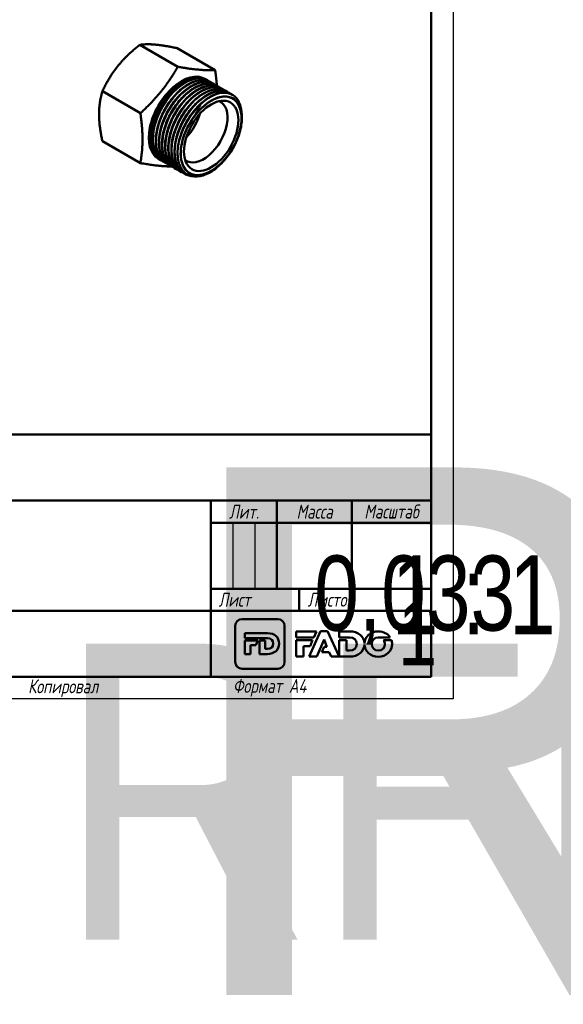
# Model space of a CAD drawing. Header units: millimetres. Extents: x -469 to 1266, y -69 to 356.
# Tile 7 of 16: x 112 to 235, y -69 to 154. Entities that reach past the tile are written whole.
import ezdxf
from ezdxf.enums import TextEntityAlignment as Align

# ---------------------------------------------------------------- set-up
doc = ezdxf.new("R2018")
doc.units = ezdxf.units.MM
for name, color, linetype, lineweight in [('Видимые тонкие (ГОСТ)', 7, 'Continuous', 35), ('Видимый контур (ГОСТ)', 7, 'Continuous', 50), ('Заголовок (ГОСТ)', 7, 'Continuous', 50), ('Кромка (ГОСТ)', 7, 'Continuous', 50), ('Эскизная геометрия (ГОСТ)', 7, 'Continuous', 50)]:
    doc.layers.add(name, color=color, linetype=linetype, lineweight=lineweight)
doc.styles.get("Standard").update_dxf_attribs({"font": 'GOST Common Italic.ttf'})
doc.styles.add('Альтернативный текст (ГОСТ)', font='txt', dxfattribs={"width": 0.8})

# ---------------------------------------------------------------- blocks, each defined once
blk = doc.blocks.new('Основные надписи ГОСТ - Форма 1')
at = {"layer": 'Заголовок (ГОСТ)'}
for p, q in [((0, 55), (185, 55)), ((185, 0), (185, 55)), ((65, 40), (185, 40)), ((135, 40), (135, 0)), ((150, 40), (150, 20)), ((167, 40), (167, 20)), ((135, 35), (185, 35)), ((135, 20), (185, 20)), ((155, 20), (155, 15)), ((65, 15), (185, 15)), ((185, 0), (0, 0))]:
    blk.add_line(p, q, dxfattribs=at)
at = {"layer": 'Заголовок (ГОСТ)', "linetype": 'Continuous', "lineweight": 25}
for p, q in [((140, 35), (140, 20)), ((145, 35), (145, 20))]:
    blk.add_line(p, q, dxfattribs=at)
at = {"layer": 'Заголовок (ГОСТ)', "char_height": 3.17, "style": 'Альтернативный текст (ГОСТ)'}
for s, insert, width, attachment_point in [('\\fGOST Common|b0|i1;\\H3.1700;Лит.', (142.52, 37.49), 14.9766, 5), ('\\fGOST Common|b0|i1;\\H3.1700;Масса', (158.55, 37.51), 16.9878, 5), ('\\fGOST Common|b0|i1;\\H3.1700;Масштаб', (176.02, 37.53), 17.8316, 5), ('\\fGOST Common|b0|i1;\\H3.1700;Лист', (140.37, 17.5), 10.5071, 5), ('\\fGOST Common|b0|i1;\\H3.1700;Листов', (162.21, 17.5), 14.3668, 5), ('\\A1;', (150.6, 17.54), 8.8313, 5), ('\\fGOST Common|b0|i1;\\H3.1700;Копировал', (93.48, -0.59), 19.7871, 1)]:
    blk.add_mtext(s, dxfattribs=dict(at, insert=insert, width=width, attachment_point=attachment_point))
at = {"layer": 'Заголовок (ГОСТ)', "lineweight": 30, "flags": 104}
for tag, height, width, p in [('Изм1', 2.89, 0.7, (3.51, 52.52)), ('Лист1', 2.89, 0.7, (12.03, 52.52)), ('Докум1', 2.89, 0.7, (28.54, 52.48)), ('Изм2', 2.89, 0.7, (3.5, 47.52)), ('Лист2', 2.89, 0.7, (12.01, 47.5)), ('Докум2', 2.89, 0.7, (28.53, 47.5)), ('Изм3', 2.89, 0.7, (3.5, 42.5)), ('Лист3', 2.89, 0.7, (12.01, 42.51)), ('Докум3', 2.89, 0.7, (28.51, 42.48)), ('Изм4', 2.89, 0.7, (3.51, 37.5)), ('Лист4', 2.89, 0.7, (12, 37.53)), ('Докум4', 2.89, 0.7, (28.51, 37.52)), ('НАИМЕНОВАНИЕ', 5, 0.8, (100.03, 29.98)), ('Литера', 3.5, 0.8, (137.52, 27.25)), ('Литера2', 3.5, 0.8, (142.51, 27.22)), ('Литера3', 3.5, 0.8, (147.52, 27.21)), ('Масса', 3.5, 0.8, (158.47, 27.53)), ('Масштаб', 3.5, 0.8, (176, 27.6)), ('Тип_документа', 3.17, 0.8, (100.08, 17.56)), ('Листов', 3.17, 0.8, (177.46, 17.58)), ('Материал_Класс', 3.5, 0.9, (100, 7.5))]:
    blk.add_attdef(tag, text='', height=height, dxfattribs=dict(at, width=width)).set_placement(p, align=Align.MIDDLE_CENTER)
for tag, height, width, p in [('Подп1', 2.89, 0.7, (40.01, 52.51)), ('Дата1', 2, 0.7, (55.01, 52.51)), ('Подп2', 2.89, 0.7, (40.01, 47.5)), ('Дата2', 2, 0.7, (55.01, 47.49)), ('Подп3', 2.89, 0.7, (40.01, 42.51)), ('Дата3', 2, 0.7, (55.02, 42.52)), ('Подп4', 2.89, 0.7, (40.01, 37.51)), ('Дата4', 2, 0.7, (55.02, 37.51)), ('АВТОР', 3.17, 0.8, (17.41, 27.49)), ('Разработал_Подп.', 2.89, 0.7, (40.05, 27.51)), ('ДАТА_СОЗДАНИЯ', 2, 0.7, (55.01, 27.51)), ('ПРОВЕРИЛ', 3.17, 0.8, (17.41, 22.53)), ('Проверил_Подп.', 2.89, 0.7, (40.05, 22.52)), ('ДАТА_ПРОВЕРКИ', 2, 0.7, (55.02, 22.51)), ('ТЕХНОЛОГ', 3.17, 0.8, (17.33, 17.54)), ('Технолог_Подп.', 2.89, 0.7, (40.05, 17.51)), ('Технолог_Дата', 2, 0.7, (55.01, 17.5)), ('НАЧ._ОТДЕЛА', 3.17, 0.8, (17.46, 12.45)), ('Руководитель_Подп.', 2.89, 0.7, (40.01, 12.5)), ('Руководитель_Дата', 2, 0.7, (55.01, 12.51)), ('Должность_руководителя', 3.17, 0.8, (0.52, 12.51)), ('НОРМОКОНТРОЛЬ', 3.17, 0.8, (17.37, 7.48)), ('Нормоконтроль_Подп.', 2.89, 0.7, (40.05, 7.52)), ('ДАТА_НОРМОКОНТРОЛЯ', 2, 0.7, (55.02, 7.51)), ('УТВЕРДИЛ', 3.17, 0.8, (17.4, 2.51)), ('Утвердил_Подп.', 2.89, 0.7, (40.05, 2.51)), ('ДАТА_УТВЕРЖДЕНИЯ', 2, 0.7, (55.01, 2.5))]:
    blk.add_attdef(tag, text='', height=height, dxfattribs=dict(at, width=width)).set_placement(p, align=Align.MIDDLE_LEFT)
for tag, height, p in [('ОБОЗНАЧЕНИЕ', 5, (125.33, 47.56)), ('ОРГАНИЗАЦИЯ', 3.5, (160.02, 7.6))]:
    blk.add_attdef(tag, text='', height=height, dxfattribs=at).set_placement(p, align=Align.MIDDLE_CENTER)
at = {"layer": 'Заголовок (ГОСТ)', "lineweight": 30, "width": 0.9, "flags": 104}
for tag, p in [('Материал_Наим.', (133.71, 9.75)), ('Материал_ГОСТ', (134.04, 4.06))]:
    blk.add_attdef(tag, text='', height=3.5, dxfattribs=at).set_placement(p, align=Align.MIDDLE_RIGHT)
blk = doc.blocks.new('Рамки ГОСТ_ граница 297x210')
at = {"layer": 'Кромка (ГОСТ)', "lineweight": 25}
for p, q in [((210, 297), (210, 0)), ((210, 0), (0, 0))]:
    blk.add_line(p, q, dxfattribs=at)
at = {"layer": 'Кромка (ГОСТ)'}
for p, q in [((205, 5), (205, 292)), ((20, 5), (205, 5))]:
    blk.add_line(p, q, dxfattribs=at)
at = {"layer": 'Кромка (ГОСТ)', "insert": (160, 4.5), "char_height": 3.17, "attachment_point": 1, "style": 'Альтернативный текст (ГОСТ)'}
blk.add_mtext('\\A1;\\fGOST Common|b0|i1;\\H3.1700;Формат A4', dxfattribs=at)

msp = doc.modelspace()

# ---------------------------------------------------------------- linework, layer by layer
at = {"layer": 'Видимые тонкие (ГОСТ)'}
for points, knots in [([(144.244, 122.051), (143.572, 122.409), (143.015, 122.97), (142.616, 123.711), (141.81, 125.21), (141.662, 127.429), (142.203, 129.8), (142.742, 132.164), (143.96, 134.653), (145.536, 136.633), (147.108, 138.608), (149.021, 140.057), (150.777, 140.612), (152.135, 141.041), (153.389, 140.933), (154.348, 140.33)], [51.0305842, 51.0305842, 51.0305842, 51.0305842, 51.4009859, 51.4009859, 51.4009859, 52.1498761, 52.1498761, 52.1498761, 52.8964449, 52.8964449, 52.8964449, 53.6410421, 53.6410421, 53.6410421, 54.216902, 54.216902, 54.216902, 54.216902]), ([(144.949, 121.637), (143.705, 122.306), (142.876, 123.707), (142.65, 125.549), (142.405, 127.556), (142.878, 130.066), (143.94, 132.432), (144.999, 134.794), (146.635, 136.988), (148.416, 138.453), (150.195, 139.916), (152.1, 140.637), (153.635, 140.434), (154.157, 140.365), (154.633, 140.19), (155.054, 139.92)], [44.7473989, 44.7473989, 44.7473989, 44.7473989, 45.4350933, 45.4350933, 45.4350933, 46.184578, 46.184578, 46.184578, 46.9328167, 46.9328167, 46.9328167, 47.6798985, 47.6798985, 47.6798985, 47.9337167, 47.9337167, 47.9337167, 47.9337167]), ([(145.658, 121.233), (145.213, 121.468), (144.817, 121.793), (144.487, 122.203), (143.483, 123.452), (143.089, 125.484), (143.399, 127.78), (143.71, 130.075), (144.72, 132.611), (146.164, 134.743), (147.607, 136.874), (149.469, 138.58), (151.266, 139.428), (152.966, 140.231), (154.592, 140.258), (155.765, 139.516)], [38.4642135, 38.4642135, 38.4642135, 38.4642135, 38.7094936, 38.7094936, 38.7094936, 39.4552578, 39.4552578, 39.4552578, 40.2005308, 40.2005308, 40.2005308, 40.9453338, 40.9453338, 40.9453338, 41.6505314, 41.6505314, 41.6505314, 41.6505314]), ([(146.366, 120.823), (145.402, 121.342), (144.678, 122.289), (144.305, 123.556), (143.773, 125.362), (143.958, 127.802), (144.805, 130.233), (145.641, 132.632), (147.111, 134.998), (148.828, 136.721), (150.543, 138.443), (152.486, 139.505), (154.146, 139.637), (155.021, 139.706), (155.813, 139.517), (156.469, 139.101)], [32.1810282, 32.1810282, 32.1810282, 32.1810282, 32.7141289, 32.7141289, 32.7141289, 33.4735591, 33.4735591, 33.4735591, 34.2233743, 34.2233743, 34.2233743, 34.972544, 34.972544, 34.972544, 35.3673461, 35.3673461, 35.3673461, 35.3673461]), ([(147.072, 120.412), (146.841, 120.534), (146.624, 120.68), (146.422, 120.851), (145.244, 121.85), (144.626, 123.68), (144.718, 125.877), (144.81, 128.073), (145.61, 130.614), (146.909, 132.856), (148.206, 135.096), (149.988, 137.015), (151.791, 138.126), (153.594, 139.237), (155.4, 139.53), (156.742, 138.934), (156.894, 138.867), (157.041, 138.788), (157.18, 138.698)], [25.8978429, 25.8978429, 25.8978429, 25.8978429, 26.0249872, 26.0249872, 26.0249872, 26.7690095, 26.7690095, 26.7690095, 27.5128235, 27.5128235, 27.5128235, 28.2564345, 28.2564345, 28.2564345, 28.9998477, 28.9998477, 28.9998477, 29.0841608, 29.0841608, 29.0841608, 29.0841608]), ([(147.783, 120.008), (146.968, 120.444), (146.322, 121.183), (145.92, 122.169), (145.252, 123.805), (145.258, 126.106), (145.928, 128.488), (146.599, 130.869), (147.927, 133.305), (149.565, 135.176), (151.201, 137.047), (153.131, 138.334), (154.851, 138.712), (156.004, 138.965), (157.054, 138.809), (157.886, 138.285)], [19.6146576, 19.6146576, 19.6146576, 19.6146576, 20.0646787, 20.0646787, 20.0646787, 20.8105574, 20.8105574, 20.8105574, 21.5561853, 21.5561853, 21.5561853, 22.3015679, 22.3015679, 22.3015679, 22.8009755, 22.8009755, 22.8009755, 22.8009755]), ([(148.487, 119.592), (148.472, 119.6), (148.457, 119.608), (148.443, 119.616), (147.096, 120.357), (146.258, 121.98), (146.139, 124.07), (146.021, 126.159), (146.621, 128.693), (147.778, 131.023), (148.935, 133.351), (150.637, 135.451), (152.436, 136.786), (154.235, 138.12), (156.113, 138.676), (157.58, 138.314), (157.946, 138.224), (158.285, 138.077), (158.594, 137.878)], [13.3314723, 13.3314723, 13.3314723, 13.3314723, 13.3395929, 13.3395929, 13.3395929, 14.0879729, 14.0879729, 14.0879729, 14.8360529, 14.8360529, 14.8360529, 15.5838386, 15.5838386, 15.5838386, 16.3313354, 16.3313354, 16.3313354, 16.5177902, 16.5177902, 16.5177902, 16.5177902]), ([(142.97, 130.151), (143.37, 131.685), (144.05, 133.259), (144.938, 134.676), (145.598, 135.728), (146.369, 136.688), (147.191, 137.497)], [52.19454313, 52.19454313, 52.19454313, 52.19454313, 52.70750212, 52.70750212, 52.70750212, 53.08845004, 53.08845004, 53.08845004, 53.08845004]), ([(143.675, 129.742), (144.224, 131.859), (145.331, 134.05), (146.738, 135.807), (147.107, 136.268), (147.496, 136.697), (147.897, 137.09)], [45.91135783, 45.91135783, 45.91135783, 45.91135783, 46.61949064, 46.61949064, 46.61949064, 46.80526473, 46.80526473, 46.80526473, 46.80526473]), ([(144.385, 129.335), (144.526, 129.883), (144.703, 130.437), (144.915, 130.988), (145.735, 133.117), (147.073, 135.173), (148.605, 136.685)], [39.62817252, 39.62817252, 39.62817252, 39.62817252, 39.81182894, 39.81182894, 39.81182894, 40.52207943, 40.52207943, 40.52207943, 40.52207943]), ([(150.286, 118.813), (149.374, 118.986), (148.587, 119.451), (148.005, 120.186), (146.967, 121.498), (146.597, 123.658), (146.988, 126.073), (147.374, 128.45), (148.491, 131.047), (150.033, 133.171), (151.551, 135.261), (153.463, 136.871), (155.263, 137.584), (156.797, 138.192), (158.235, 138.143), (159.303, 137.471)], [6.8633764, 6.8633764, 6.8633764, 6.8633764, 7.2987299, 7.2987299, 7.2987299, 8.0755606, 8.0755606, 8.0755606, 8.8402533, 8.8402533, 8.8402533, 9.5929977, 9.5929977, 9.5929977, 10.2345668, 10.2345668, 10.2345668, 10.2345668]), ([(151.567, 132.787), (153.049, 134.687), (154.869, 136.089), (156.541, 136.628), (157.598, 136.969), (158.59, 136.963), (159.413, 136.632)], [2.6160153, 2.6160153, 2.6160153, 2.6160153, 3.3711387, 3.3711387, 3.3711387, 3.848916, 3.848916, 3.848916, 3.848916]), ([(152.607, 134.913), (154.327, 136.562), (156.248, 137.541), (157.873, 137.605), (159.498, 137.668), (160.811, 136.816), (161.469, 135.27), (161.736, 134.643), (161.894, 133.904), (161.943, 133.092)], [2.8421473, 2.8421473, 2.8421473, 2.8421473, 3.5851345, 3.5851345, 3.5851345, 4.3280306, 4.3280306, 4.3280306, 4.6292648, 4.6292648, 4.6292648, 4.6292648]), ([(142.264, 130.561), (142.484, 131.419), (142.793, 132.29), (143.181, 133.14), (143.646, 134.155), (144.22, 135.137), (144.87, 136.031)], [58.47772844, 58.47772844, 58.47772844, 58.47772844, 58.76495415, 58.76495415, 58.76495415, 59.10819084, 59.10819084, 59.10819084, 59.10819084]), ([(145.095, 128.926), (145.39, 130.065), (145.838, 131.227), (146.418, 132.33), (147.198, 133.814), (148.209, 135.181), (149.314, 136.273)], [33.34498721, 33.34498721, 33.34498721, 33.34498721, 33.72615151, 33.72615151, 33.72615151, 34.23889412, 34.23889412, 34.23889412, 34.23889412]), ([(145.799, 128.516), (146.285, 130.376), (147.191, 132.295), (148.362, 133.923), (148.874, 134.634), (149.434, 135.287), (150.021, 135.863)], [27.0618019, 27.0618019, 27.0618019, 27.0618019, 27.6839218, 27.6839218, 27.6839218, 27.95570881, 27.95570881, 27.95570881, 27.95570881]), ([(146.507, 128.108), (146.574, 128.371), (146.65, 128.634), (146.734, 128.898), (147.462, 131.178), (148.812, 133.46), (150.421, 135.147), (150.522, 135.254), (150.625, 135.358), (150.728, 135.459)], [20.7786166, 20.7786166, 20.7786166, 20.7786166, 20.86645577, 20.86645577, 20.86645577, 21.62467302, 21.62467302, 21.62467302, 21.6725235, 21.6725235, 21.6725235, 21.6725235]), ([(147.219, 127.7), (147.445, 128.582), (147.764, 129.476), (148.168, 130.347), (148.987, 132.116), (150.147, 133.772), (151.437, 135.049)], [14.49543129, 14.49543129, 14.49543129, 14.49543129, 14.79036994, 14.79036994, 14.79036994, 15.3893382, 15.3893382, 15.3893382, 15.3893382]), ([(147.931, 127.309), (148.274, 128.625), (148.823, 129.97), (149.536, 131.219), (150.271, 132.505), (151.176, 133.681), (152.153, 134.643)], [8.2142257, 8.2142257, 8.2142257, 8.2142257, 8.6543298, 8.6543298, 8.6543298, 9.10727267, 9.10727267, 9.10727267, 9.10727267])]:
    msp.add_open_spline(points, degree=3, knots=knots, dxfattribs=at)
msp.add_open_spline([(155.03, 135.826), (156.078, 136.454), (157.123, 136.783), (158.06, 136.8)], degree=3, dxfattribs=at)
at = {"layer": 'Видимый контур (ГОСТ)'}
for p, q in [((147.466, 143.559), (138.835, 148.542)), ((155.951, 142.801), (147.32, 147.785)), ((153.58, 140.84), (153.933, 140.636)), ((154.188, 140.489), (154.197, 140.484)), ((154.896, 140.08), (154.904, 140.075)), ((155.604, 139.672), (155.612, 139.667)), ((156.311, 139.263), (156.32, 139.258)), ((157.019, 138.854), (157.028, 138.849)), ((138.981, 133.003), (130.349, 137.987)), ((157.727, 138.446), (157.736, 138.441)), ((158.435, 138.037), (158.443, 138.032)), ((159.143, 137.628), (159.151, 137.623)), ((159.85, 137.22), (159.859, 137.215)), ((138.981, 121.69), (130.349, 126.673)), ((143.08, 122.653), (143.433, 122.449)), ((144.042, 122.098), (144.05, 122.093)), ((144.75, 121.689), (144.758, 121.684)), ((145.457, 121.281), (145.466, 121.276)), ((146.165, 120.872), (146.174, 120.867)), ((146.873, 120.463), (146.882, 120.458)), ((147.581, 120.055), (147.59, 120.05)), ((148.289, 119.646), (148.297, 119.641)), ((148.997, 119.238), (149.005, 119.232))]:
    msp.add_line(p, q, dxfattribs=at)
for centre, major_axis, start_param, end_param in [((148.33, 131.747), (5.25, 9.093), 0, 3.1415927), ((148.683, 131.543), (-5.25, -9.093), 3.1170939, 6.3405403), ((155.047, 127.868), (-4.905, -8.496), 4.4544568, 9.687706), ((153.297, 128.879), (-3.875, -6.712), 6.2048097, 9.5031536), ((147.4, 132.284), (3.875, 6.712), 4.3026325, 5.1221455), ((154.766, 128.031), (5.25, 9.093), 1.3899461, 1.4668834)]:
    msp.add_ellipse(centre, major_axis=major_axis, ratio=0.5773503, start_param=start_param, end_param=end_param, dxfattribs=at)
for major_axis in [(-4.879, -8.451), (4.879, 8.451), (4.375, 7.578)]:
    msp.add_ellipse((155.047, 127.868), major_axis=major_axis, ratio=0.5773503, dxfattribs=at)
for points, weights in [([(138.835, 148.542), (135.803, 146.152), (133.834, 143.702)], [1.01355469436, 1.04496575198, 1]), ([(142.319, 148.601), (140.35, 148.777), (138.835, 148.542)], [1, 1.04496575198, 1.01355469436]), ([(147.32, 147.785), (144.289, 148.425), (142.319, 148.601)], [1.01355469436, 1.04496575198, 1]), ([(133.834, 143.702), (131.865, 141.253), (130.349, 137.987)], [1, 1.04496575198, 1.01355469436]), ([(138.981, 133.003), (144.115, 137.767), (147.466, 143.559)], [1.08309217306, 1.25064711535, 1.08309217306]), ([(147.466, 143.559), (152.6, 142.665), (155.951, 142.801)], [1.08309217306, 1.25064711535, 1.08309217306]), ([(155.951, 142.801), (156.229, 140.879), (156.343, 139.244)], [1.08309217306, 1.13026174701, 1.15087324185]), ([(130.349, 137.987), (129.592, 135.393), (129.592, 132.767)], [1.01355469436, 1.04496575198, 1]), ([(129.592, 132.767), (129.592, 130.142), (130.349, 126.673)], [1, 1.04496575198, 1.01355469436]), ([(138.981, 121.69), (139.872, 126.832), (138.981, 133.003)], [1.08309217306, 1.25064711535, 1.08309217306]), ([(146.099, 120.911), (143.288, 120.94), (138.981, 121.69)], [1.13288304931, 1.22022984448, 1.08309217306])]:
    msp.add_rational_spline(points, weights, degree=2, dxfattribs=at)
for points, knots in [([(154.188, 140.489), (152.973, 141.187), (151.307, 141.096), (149.584, 140.225), (147.782, 139.314), (145.934, 137.558), (144.518, 135.4), (143.102, 133.242), (142.131, 130.702), (141.86, 128.422), (141.576, 126.043), (142.061, 123.973), (143.187, 122.777), (143.442, 122.506), (143.73, 122.281), (144.044, 122.102)], [-60.4756586, -60.4756586, -60.4756586, -60.4756586, -59.7666465, -59.7666465, -59.7666465, -59.0249295, -59.0249295, -59.0249295, -58.2832979, -58.2832979, -58.2832979, -57.5092353, -57.5092353, -57.5092353, -57.3340659, -57.3340659, -57.3340659, -57.3340659]), ([(143.814, 122.241), (143.259, 122.618), (142.795, 123.158), (142.122, 124.469), (141.901, 125.252), (141.713, 126.981), (141.746, 127.949), (142.061, 129.942), (142.348, 130.992), (143.134, 133.04), (143.642, 134.063), (144.813, 135.956), (145.49, 136.85), (146.926, 138.399), (147.702, 139.074), (149.256, 140.125), (150.054, 140.514), (151.571, 140.96), (152.31, 141.021), (153.325, 140.858), (153.661, 140.754), (153.97, 140.604)], [0, 0, 0, 0, 0.3350961, 0.3350961, 0.6659804, 0.6659804, 1.0007694, 1.0007694, 1.3360557, 1.3360557, 1.6708856, 1.6708856, 2.005446, 2.005446, 2.340085, 2.340085, 2.6751351, 2.6751351, 3.0105056, 3.0105056, 3.1893856, 3.1893856, 3.1893856, 3.1893856]), ([(144.288, 121.969), (144.141, 122.039), (144, 122.119), (143.864, 122.208), (142.575, 123.06), (141.82, 124.779), (141.788, 126.929), (141.755, 129.072), (142.44, 131.62), (143.659, 133.925), (144.875, 136.225), (146.61, 138.259), (148.415, 139.513), (150.217, 140.765), (152.069, 141.228), (153.495, 140.789), (153.822, 140.688), (154.126, 140.541), (154.403, 140.35)], [51.0075173, 51.0075173, 51.0075173, 51.0075173, 51.0863141, 51.0863141, 51.0863141, 51.8337374, 51.8337374, 51.8337374, 52.578926, 52.578926, 52.578926, 53.3222262, 53.3222262, 53.3222262, 54.0639748, 54.0639748, 54.0639748, 54.2340153, 54.2340153, 54.2340153, 54.2340153]), ([(145, 121.567), (144.313, 121.898), (143.737, 122.434), (143.318, 123.153), (142.468, 124.611), (142.271, 126.807), (142.77, 129.177), (143.268, 131.544), (144.454, 134.061), (146.017, 136.084), (147.577, 138.105), (149.495, 139.613), (151.272, 140.225), (152.741, 140.731), (154.1, 140.622), (155.112, 139.942)], [44.724332, 44.724332, 44.724332, 44.724332, 45.0932512, 45.0932512, 45.0932512, 45.8415857, 45.8415857, 45.8415857, 46.5886945, 46.5886945, 46.5886945, 47.3346663, 47.3346663, 47.3346663, 47.95083, 47.95083, 47.95083, 47.95083]), ([(154.892, 140.073), (154.135, 140.507), (153.212, 140.653), (152.2, 140.475), (150.486, 140.174), (148.536, 138.948), (146.862, 137.108), (145.188, 135.27), (143.807, 132.838), (143.082, 130.435), (142.357, 128.033), (142.295, 125.685), (142.92, 123.991), (143.302, 122.955), (143.938, 122.17), (144.754, 121.696)], [-54.1924733, -54.1924733, -54.1924733, -54.1924733, -53.7512139, -53.7512139, -53.7512139, -53.003187, -53.003187, -53.003187, -52.2554693, -52.2554693, -52.2554693, -51.5080551, -51.5080551, -51.5080551, -51.0508806, -51.0508806, -51.0508806, -51.0508806]), ([(144.522, 121.832), (143.967, 122.209), (143.503, 122.749), (142.83, 124.06), (142.609, 124.844), (142.421, 126.572), (142.454, 127.54), (142.769, 129.534), (143.056, 130.584), (143.841, 132.631), (144.35, 133.654), (145.521, 135.547), (146.198, 136.441), (147.634, 137.991), (148.41, 138.666), (149.964, 139.717), (150.762, 140.106), (152.279, 140.551), (153.017, 140.613), (154.033, 140.449), (154.368, 140.345), (154.678, 140.196)], [0, 0, 0, 0, 0.3350961, 0.3350961, 0.6659804, 0.6659804, 1.0007694, 1.0007694, 1.3360557, 1.3360557, 1.6708856, 1.6708856, 2.005446, 2.005446, 2.340085, 2.340085, 2.6751351, 2.6751351, 3.0105056, 3.0105056, 3.1893856, 3.1893856, 3.1893856, 3.1893856]), ([(145.704, 121.151), (144.424, 121.774), (143.555, 123.144), (143.291, 124.971), (143.007, 126.945), (143.431, 129.433), (144.45, 131.804), (145.468, 134.173), (147.069, 136.401), (148.837, 137.923), (150.603, 139.444), (152.518, 140.245), (154.086, 140.126), (154.732, 140.076), (155.316, 139.871), (155.817, 139.529)], [38.4411467, 38.4411467, 38.4411467, 38.4411467, 39.1300262, 39.1300262, 39.1300262, 39.874299, 39.874299, 39.874299, 40.6181078, 40.6181078, 40.6181078, 41.3614735, 41.3614735, 41.3614735, 41.6676446, 41.6676446, 41.6676446, 41.6676446]), ([(145.23, 121.424), (144.675, 121.801), (144.211, 122.341), (143.538, 123.651), (143.317, 124.435), (143.128, 126.163), (143.162, 127.132), (143.477, 129.125), (143.764, 130.175), (144.549, 132.223), (145.058, 133.246), (146.229, 135.139), (146.906, 136.032), (148.341, 137.582), (149.118, 138.257), (150.672, 139.308), (151.469, 139.697), (152.986, 140.142), (153.725, 140.204), (154.741, 140.041), (155.076, 139.937), (155.386, 139.787)], [0, 0, 0, 0, 0.3350961, 0.3350961, 0.6659804, 0.6659804, 1.0007694, 1.0007694, 1.3360557, 1.3360557, 1.6708856, 1.6708856, 2.005446, 2.005446, 2.340085, 2.340085, 2.6751351, 2.6751351, 3.0105056, 3.0105056, 3.1893856, 3.1893856, 3.1893856, 3.1893856]), ([(155.602, 139.669), (155.373, 139.803), (155.129, 139.909), (154.87, 139.986), (153.431, 140.415), (151.563, 139.93), (149.754, 138.653), (147.945, 137.376), (146.213, 135.319), (145.009, 133.006), (143.806, 130.693), (143.143, 128.148), (143.197, 126.017), (143.251, 123.888), (144.021, 122.194), (145.318, 121.366), (145.364, 121.336), (145.41, 121.308), (145.457, 121.281)], [-47.909288, -47.909288, -47.909288, -47.909288, -47.7753441, -47.7753441, -47.7753441, -47.0296355, -47.0296355, -47.0296355, -46.284192, -46.284192, -46.284192, -45.5390083, -45.5390083, -45.5390083, -44.794079, -44.794079, -44.794079, -44.7676953, -44.7676953, -44.7676953, -44.7676953]), ([(156.309, 139.259), (155.36, 139.8), (154.144, 139.881), (152.833, 139.464), (151.071, 138.903), (149.152, 137.448), (147.575, 135.466), (145.999, 133.484), (144.779, 130.995), (144.235, 128.63), (143.691, 126.266), (143.827, 124.048), (144.616, 122.538), (144.997, 121.809), (145.528, 121.249), (146.169, 120.879)], [-41.6261027, -41.6261027, -41.6261027, -41.6261027, -41.0730606, -41.0730606, -41.0730606, -40.3295455, -40.3295455, -40.3295455, -39.5862475, -39.5862475, -39.5862475, -38.8431614, -38.8431614, -38.8431614, -38.48451, -38.48451, -38.48451, -38.48451]), ([(146.414, 120.748), (145.958, 120.966), (145.551, 121.274), (145.208, 121.67), (144.15, 122.889), (143.711, 124.925), (143.998, 127.247), (144.284, 129.553), (145.281, 132.118), (146.726, 134.283), (148.169, 136.446), (150.044, 138.189), (151.859, 139.064), (153.632, 139.92), (155.331, 139.939), (156.529, 139.127)], [32.1579614, 32.1579614, 32.1579614, 32.1579614, 32.4026259, 32.4026259, 32.4026259, 33.1565484, 33.1565484, 33.1565484, 33.9053134, 33.9053134, 33.9053134, 34.6534397, 34.6534397, 34.6534397, 35.3844593, 35.3844593, 35.3844593, 35.3844593]), ([(145.938, 121.015), (145.383, 121.392), (144.919, 121.932), (144.246, 123.243), (144.025, 124.026), (143.836, 125.755), (143.869, 126.723), (144.185, 128.716), (144.471, 129.766), (145.257, 131.814), (145.766, 132.837), (146.937, 134.73), (147.614, 135.624), (149.049, 137.173), (149.825, 137.848), (151.38, 138.899), (152.177, 139.288), (153.694, 139.734), (154.433, 139.795), (155.449, 139.632), (155.784, 139.528), (156.093, 139.378)], [0, 0, 0, 0, 0.3350961, 0.3350961, 0.6659804, 0.6659804, 1.0007694, 1.0007694, 1.3360557, 1.3360557, 1.6708856, 1.6708856, 2.005446, 2.005446, 2.340085, 2.340085, 2.6751351, 2.6751351, 3.0105056, 3.0105056, 3.1893856, 3.1893856, 3.1893856, 3.1893856]), ([(147.122, 120.337), (146.095, 120.84), (145.322, 121.81), (144.929, 123.13), (144.402, 124.9), (144.562, 127.282), (145.363, 129.671), (146.164, 132.06), (147.596, 134.434), (149.288, 136.192), (150.979, 137.949), (152.914, 139.073), (154.591, 139.283), (155.596, 139.409), (156.503, 139.205), (157.233, 138.712)], [25.8747761, 25.8747761, 25.8747761, 25.8747761, 26.4282776, 26.4282776, 26.4282776, 27.1711569, 27.1711569, 27.1711569, 27.9138348, 27.9138348, 27.9138348, 28.6563164, 28.6563164, 28.6563164, 29.101274, 29.101274, 29.101274, 29.101274]), ([(157.016, 138.85), (156.654, 139.061), (156.253, 139.205), (155.82, 139.275), (154.305, 139.518), (152.412, 138.848), (150.63, 137.431), (148.848, 136.014), (147.194, 133.864), (146.096, 131.524), (144.944, 129.068), (144.419, 126.429), (144.675, 124.335), (144.894, 122.538), (145.685, 121.158), (146.874, 120.465)], [-35.3429174, -35.3429174, -35.3429174, -35.3429174, -35.1307276, -35.1307276, -35.1307276, -34.3888039, -34.3888039, -34.3888039, -33.6470557, -33.6470557, -33.6470557, -32.8688132, -32.8688132, -32.8688132, -32.2013247, -32.2013247, -32.2013247, -32.2013247]), ([(146.646, 120.606), (146.091, 120.983), (145.627, 121.523), (144.954, 122.834), (144.733, 123.618), (144.544, 125.346), (144.577, 126.314), (144.893, 128.308), (145.179, 129.358), (145.965, 131.405), (146.473, 132.428), (147.645, 134.321), (148.322, 135.215), (149.757, 136.765), (150.533, 137.44), (152.088, 138.491), (152.885, 138.88), (154.402, 139.325), (155.141, 139.387), (156.156, 139.224), (156.492, 139.119), (156.801, 138.97)], [0, 0, 0, 0, 0.3350961, 0.3350961, 0.6659804, 0.6659804, 1.0007694, 1.0007694, 1.3360557, 1.3360557, 1.6708856, 1.6708856, 2.005446, 2.005446, 2.340085, 2.340085, 2.6751351, 2.6751351, 3.0105056, 3.0105056, 3.1893856, 3.1893856, 3.1893856, 3.1893856]), ([(157.727, 138.445), (156.556, 139.115), (154.971, 139.061), (153.316, 138.276), (151.508, 137.419), (149.636, 135.698), (148.187, 133.551), (146.738, 131.406), (145.728, 128.857), (145.421, 126.553), (145.114, 124.25), (145.513, 122.216), (146.524, 120.966), (146.826, 120.592), (147.183, 120.288), (147.583, 120.06)], [-29.059732, -29.059732, -29.059732, -29.059732, -28.3772299, -28.3772299, -28.3772299, -27.6314363, -27.6314363, -27.6314363, -26.8861712, -26.8861712, -26.8861712, -26.1414129, -26.1414129, -26.1414129, -25.9181394, -25.9181394, -25.9181394, -25.9181394]), ([(147.353, 120.198), (146.799, 120.575), (146.334, 121.115), (145.661, 122.425), (145.44, 123.209), (145.252, 124.937), (145.285, 125.906), (145.601, 127.899), (145.887, 128.949), (146.673, 130.997), (147.181, 132.02), (148.352, 133.913), (149.029, 134.806), (150.465, 136.356), (151.241, 137.031), (152.795, 138.082), (153.593, 138.471), (155.11, 138.916), (155.849, 138.978), (156.864, 138.815), (157.2, 138.711), (157.509, 138.561)], [0, 0, 0, 0, 0.3350961, 0.3350961, 0.6659804, 0.6659804, 1.0007694, 1.0007694, 1.3360557, 1.3360557, 1.6708856, 1.6708856, 2.005446, 2.005446, 2.340085, 2.340085, 2.6751351, 2.6751351, 3.0105056, 3.0105056, 3.1893856, 3.1893856, 3.1893856, 3.1893856]), ([(147.828, 119.927), (147.565, 120.052), (147.319, 120.208), (147.093, 120.394), (145.894, 121.379), (145.255, 123.205), (145.332, 125.407), (145.409, 127.608), (146.201, 130.164), (147.497, 132.425), (148.793, 134.685), (150.58, 136.628), (152.394, 137.76), (154.207, 138.891), (156.029, 139.202), (157.386, 138.616), (157.582, 138.532), (157.768, 138.429), (157.943, 138.308)], [19.5915908, 19.5915908, 19.5915908, 19.5915908, 19.7324307, 19.7324307, 19.7324307, 20.47736, 20.47736, 20.47736, 21.2220404, 21.2220404, 21.2220404, 21.9664771, 21.9664771, 21.9664771, 22.7106754, 22.7106754, 22.7106754, 22.8180887, 22.8180887, 22.8180887, 22.8180887]), ([(158.431, 138.03), (157.828, 138.378), (157.12, 138.543), (156.342, 138.502), (154.703, 138.414), (152.773, 137.408), (151.051, 135.737), (149.33, 134.067), (147.834, 131.748), (146.949, 129.366), (146.04, 126.917), (145.788, 124.428), (146.27, 122.557), (146.612, 121.225), (147.324, 120.216), (148.292, 119.651)], [-22.7765467, -22.7765467, -22.7765467, -22.7765467, -22.4244791, -22.4244791, -22.4244791, -21.6823168, -21.6823168, -21.6823168, -20.9405142, -20.9405142, -20.9405142, -20.1781878, -20.1781878, -20.1781878, -19.6349541, -19.6349541, -19.6349541, -19.6349541]), ([(148.539, 119.522), (147.693, 119.934), (147.017, 120.657), (146.589, 121.64), (145.886, 123.254), (145.857, 125.552), (146.504, 127.945), (147.15, 130.338), (148.463, 132.802), (150.099, 134.709), (151.734, 136.614), (153.674, 137.943), (155.414, 138.358), (156.651, 138.652), (157.777, 138.482), (158.65, 137.896)], [13.3084055, 13.3084055, 13.3084055, 13.3084055, 13.7633839, 13.7633839, 13.7633839, 14.5105001, 14.5105001, 14.5105001, 15.2573238, 15.2573238, 15.2573238, 16.0038605, 16.0038605, 16.0038605, 16.5349034, 16.5349034, 16.5349034, 16.5349034]), ([(148.061, 119.789), (147.506, 120.166), (147.042, 120.706), (146.369, 122.017), (146.148, 122.8), (145.96, 124.529), (145.993, 125.497), (146.308, 127.49), (146.595, 128.541), (147.381, 130.588), (147.889, 131.611), (149.06, 133.504), (149.737, 134.398), (151.173, 135.947), (151.949, 136.622), (153.503, 137.674), (154.301, 138.062), (155.818, 138.508), (156.556, 138.569), (157.572, 138.406), (157.907, 138.302), (158.217, 138.152)], [0, 0, 0, 0, 0.3350961, 0.3350961, 0.6659804, 0.6659804, 1.0007694, 1.0007694, 1.3360557, 1.3360557, 1.6708856, 1.6708856, 2.005446, 2.005446, 2.340085, 2.340085, 2.6751351, 2.6751351, 3.0105056, 3.0105056, 3.1893856, 3.1893856, 3.1893856, 3.1893856]), ([(149.243, 119.107), (147.873, 119.773), (146.978, 121.3), (146.784, 123.317), (146.582, 125.402), (147.13, 127.987), (148.272, 130.386), (149.397, 132.748), (151.086, 134.905), (152.893, 136.303), (154.698, 137.698), (156.602, 138.321), (158.105, 138.016), (158.564, 137.923), (158.984, 137.744), (159.357, 137.487)], [7.0252202, 7.0252202, 7.0252202, 7.0252202, 7.7622037, 7.7622037, 7.7622037, 8.5241716, 8.5241716, 8.5241716, 9.2742337, 9.2742337, 9.2742337, 10.0232216, 10.0232216, 10.0232216, 10.2517181, 10.2517181, 10.2517181, 10.2517181]), ([(148.769, 119.38), (148.214, 119.757), (147.75, 120.297), (147.077, 121.608), (146.856, 122.392), (146.667, 124.12), (146.701, 125.088), (147.016, 127.082), (147.303, 128.132), (148.088, 130.179), (148.597, 131.203), (149.768, 133.096), (150.445, 133.989), (151.88, 135.539), (152.657, 136.214), (154.211, 137.265), (155.008, 137.654), (156.525, 138.099), (157.264, 138.161), (158.28, 137.998), (158.615, 137.893), (158.925, 137.744)], [0, 0, 0, 0, 0.3350961, 0.3350961, 0.6659804, 0.6659804, 1.0007694, 1.0007694, 1.3360557, 1.3360557, 1.6708856, 1.6708856, 2.005446, 2.005446, 2.340085, 2.340085, 2.6751351, 2.6751351, 3.0105056, 3.0105056, 3.1893856, 3.1893856, 3.1893856, 3.1893856]), ([(159.142, 137.628), (159.065, 137.673), (158.985, 137.715), (158.904, 137.754), (157.573, 138.385), (155.769, 138.128), (153.958, 137.043), (152.149, 135.96), (150.351, 134.062), (149.029, 131.828), (147.644, 129.488), (146.8, 126.803), (146.737, 124.514), (146.676, 122.313), (147.337, 120.5), (148.556, 119.537), (148.696, 119.426), (148.843, 119.327), (148.997, 119.239)], [-16.4933614, -16.4933614, -16.4933614, -16.4933614, -16.4478926, -16.4478926, -16.4478926, -15.7048134, -15.7048134, -15.7048134, -14.9625295, -14.9625295, -14.9625295, -14.1851249, -14.1851249, -14.1851249, -13.4377017, -13.4377017, -13.4377017, -13.3517688, -13.3517688, -13.3517688, -13.3517688]), ([(158.509, 136.808), (159.024, 136.777), (159.5, 136.647), (160.355, 136.195), (160.728, 135.872), (161.504, 134.842), (161.815, 134.031), (162.088, 132.119), (162.046, 131.035), (161.609, 128.731), (161.216, 127.533), (160.124, 125.181), (159.433, 124.05), (157.841, 122.006), (156.954, 121.113), (155.093, 119.688), (154.138, 119.172), (152.285, 118.59), (151.405, 118.533), (149.835, 118.892), (149.162, 119.308), (148.113, 120.566), (147.749, 121.398), (147.383, 123.377), (147.386, 124.506), (147.574, 125.708)], [-4.4828217, -4.4828217, -4.4828217, -4.4828217, -4.2298097, -4.2298097, -3.9739789, -3.9739789, -3.5863083, -3.5863083, -3.1964755, -3.1964755, -2.8044805, -2.8044805, -2.4103238, -2.4103238, -2.0140055, -2.0140055, -1.615526, -1.615526, -1.2148854, -1.2148854, -0.8120841, -0.8120841, -0.4071222, -0.4071222, 0, 0, 0, 0]), ([(147.79, 126.791), (148.042, 127.827), (148.423, 128.898), (149.377, 130.927), (149.957, 131.911), (151.245, 133.693), (151.969, 134.512), (153.468, 135.887), (154.261, 136.459), (155.82, 137.288), (156.604, 137.555), (158.065, 137.751), (158.76, 137.682), (159.456, 137.416), (159.545, 137.377), (159.633, 137.335)], [0, 0, 0, 0, 0.3408345, 0.3408345, 0.6753208, 0.6753208, 1.0098761, 1.0098761, 1.3446384, 1.3446384, 1.6798832, 1.6798832, 2.0149611, 2.0149611, 2.0653381, 2.0653381, 2.0653381, 2.0653381]), ([(159.847, 137.214), (159.005, 137.695), (157.956, 137.817), (156.812, 137.543), (155.08, 137.128), (153.149, 135.806), (151.52, 133.912), (151.009, 133.319), (150.528, 132.672), (150.089, 131.989)], [-10.2101761, -10.2101761, -10.2101761, -10.2101761, -9.7194182, -9.7194182, -9.7194182, -8.9762207, -8.9762207, -8.9762207, -8.7432927, -8.7432927, -8.7432927, -8.7432927]), ([(150.546, 132.648), (152.029, 134.742), (153.909, 136.384), (155.7, 137.159), (157.364, 137.88), (158.936, 137.847), (160.068, 137.083)], [2.5370447, 2.5370447, 2.5370447, 2.5370447, 3.2791162, 3.2791162, 3.2791162, 3.9685328, 3.9685328, 3.9685328, 3.9685328]), ([(158.497, 136.808), (158.172, 136.821), (157.706, 136.811), (156.436, 136.521), (155.736, 136.236), (155.03, 135.826)], [0, 0, 0, 0, 0.15650126, 0.15650126, 0.33486052, 0.33486052, 0.33486052, 0.33486052]), ([(160.068, 137.084), (160.599, 136.722), (161.04, 136.199), (161.668, 134.921), (161.866, 134.154), (161.946, 133.219), (161.952, 133.126), (161.957, 133.032)], [0, 0, 0, 0, 0.33434447, 0.33434447, 0.66480623, 0.66480623, 0.70083143, 0.70083143, 0.70083143, 0.70083143]), ([(143.042, 122.938), (142.505, 123.43), (142.098, 124.104), (141.57, 125.802), (141.474, 126.83), (141.648, 129.067), (141.913, 130.251), (142.634, 132.255), (142.999, 133.06), (143.854, 134.61), (144.339, 135.348), (144.87, 136.031)], [0.4337833, 0.4337833, 0.4337833, 0.4337833, 0.8069908, 0.8069908, 1.2036519, 1.2036519, 1.5957555, 1.5957555, 1.8627473, 1.8627473, 2.127559, 2.127559, 2.127559, 2.127559]), ([(150.546, 132.648), (151.292, 133.673), (151.942, 134.322), (152.402, 134.759), (152.527, 134.867), (152.587, 134.91), (152.596, 134.917), (152.604, 134.92), (152.605, 134.921), (152.607, 134.921), (152.607, 134.921), (152.608, 134.921), (152.608, 134.921), (152.609, 134.921), (152.609, 134.921), (152.609, 134.921), (152.609, 134.92), (152.609, 134.92), (152.609, 134.92), (152.609, 134.919), (152.609, 134.919), (152.609, 134.917), (152.608, 134.915), (152.607, 134.913)], [-0.074261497, -0.074261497, -0.074261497, -0.074261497, -0.029799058, -0.029799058, -0.005481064, -0.005481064, -0.002265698, -0.002265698, -0.001559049, -0.001559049, -0.001317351, -0.001317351, -0.001199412, -0.001199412, -0.001116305, -0.001116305, -0.00103231, -0.00103231, -0.000916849, -0.000916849, -0.000717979, -0.000717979, 0, 0, 0, 0]), ([(152.607, 134.913), (152.407, 134.571), (152.217, 134.218), (151.866, 133.503), (151.704, 133.142), (151.556, 132.774)], [-0.24276656, -0.24276656, -0.24276656, -0.24276656, -0.11964553, -0.11964553, -0.00021282, -0.00021282, -0.00021282, -0.00021282]), ([(155.03, 135.826), (154.325, 135.417), (153.625, 134.89), (152.357, 133.707), (151.892, 133.177), (151.567, 132.787)], [0, 0, 0, 0, 0.29936905, 0.29936905, 0.56211799, 0.56211799, 0.56211799, 0.56211799]), ([(147.574, 125.708), (147.733, 126.732), (148.031, 127.794), (148.881, 129.935), (149.436, 130.998), (150.089, 131.989)], [-0.70408623, -0.70408623, -0.70408623, -0.70408623, -0.35721063, -0.35721063, 0, 0, 0, 0]), ([(150.477, 118.748), (150.413, 118.756), (150.349, 118.765), (149.918, 118.839), (149.567, 118.95), (149.243, 119.107)], [2.9787563, 2.9787563, 2.9787563, 2.9787563, 3.00936096, 3.00936096, 3.18939407, 3.18939407, 3.18939407, 3.18939407])]:
    msp.add_open_spline(points, degree=3, knots=knots, dxfattribs=at)
for points in [[(154.405, 140.353), (154.449, 140.323), (154.492, 140.293), (154.534, 140.261)], [(155.113, 139.944), (155.157, 139.915), (155.199, 139.884), (155.242, 139.853)], [(155.821, 139.536), (155.864, 139.506), (155.907, 139.476), (155.949, 139.444)], [(156.529, 139.127), (156.572, 139.097), (156.615, 139.067), (156.657, 139.035)], [(157.237, 138.718), (157.28, 138.689), (157.323, 138.658), (157.365, 138.627)], [(144.87, 136.031), (145.025, 136.23), (145.212, 136.465), (145.432, 136.721)], [(157.944, 138.31), (157.988, 138.28), (158.031, 138.25), (158.073, 138.218)], [(158.509, 136.808), (158.505, 136.808), (158.501, 136.808), (158.497, 136.808)], [(158.652, 137.901), (158.696, 137.871), (158.738, 137.841), (158.781, 137.809)], [(159.36, 137.492), (159.403, 137.463), (159.446, 137.432), (159.488, 137.401)], [(151.567, 132.787), (151.564, 132.783), (151.56, 132.778), (151.556, 132.774)], [(144.411, 121.911), (144.37, 121.929), (144.329, 121.948), (144.288, 121.967)], [(145.119, 121.502), (145.077, 121.52), (145.036, 121.539), (144.996, 121.559)], [(145.827, 121.093), (145.785, 121.112), (145.744, 121.13), (145.704, 121.15)], [(146.535, 120.685), (146.493, 120.703), (146.452, 120.722), (146.411, 120.741)], [(147.243, 120.276), (147.201, 120.294), (147.16, 120.313), (147.119, 120.333)], [(147.95, 119.867), (147.909, 119.885), (147.868, 119.904), (147.827, 119.924)], [(148.658, 119.459), (148.617, 119.477), (148.576, 119.496), (148.535, 119.515)]]:
    msp.add_open_spline(points, degree=3, dxfattribs=at)
at = {"layer": 'Эскизная геометрия (ГОСТ)', "linetype": 'Continuous'}
for p, q in [((170.162, 18.108), (162.063, 18.108)), ((160.505, 16.535), (160.505, 8.364)), ((171.722, 8.364), (171.722, 16.535)), ((162.71, 14.89), (162.71, 13.741)), ((167.836, 14.89), (162.71, 14.89)), ((162.71, 13.741), (167.856, 13.741)), ((162.71, 13.204), (162.71, 10.161)), ((165.622, 13.204), (162.71, 13.204)), ((164.009, 10.161), (164.009, 12.176)), ((164.009, 12.176), (165.186, 12.176)), ((165.186, 12.176), (165.622, 13.204)), ((167.326, 13.204), (166.027, 13.204)), ((166.027, 13.204), (166.027, 10.161)), ((167.326, 11.323), (167.326, 13.204)), ((167.856, 11.323), (167.326, 11.323)), ((162.71, 10.161), (164.009, 10.161)), ((166.027, 10.161), (167.809, 10.161)), ((162.063, 6.793), (170.162, 6.793))]:
    msp.add_line(p, q, dxfattribs=at)
at = {"layer": 'Эскизная геометрия (ГОСТ)'}
for p, q in [((174.341, 15.304), (174.341, 13.909)), ((178.997, 15.304), (174.341, 15.304)), ((174.341, 13.909), (178.375, 13.909)), ((179.882, 15.346), (177.299, 9.565)), ((178.375, 13.909), (178.997, 15.304)), ((179.066, 9.565), (180.68, 13.459)), ((181.502, 15.346), (179.882, 15.346)), ((180.68, 13.459), (181.355, 11.827)), ((184.085, 9.565), (181.502, 15.346)), ((184.085, 15.303), (184.085, 13.909)), ((186.426, 15.303), (184.085, 15.303)), ((184.085, 13.909), (186.452, 13.909)), ((192.989, 13.922), (195.708, 13.922)), ((174.341, 13.29), (174.341, 9.564)), ((178.098, 13.29), (174.341, 13.29)), ((176.022, 9.564), (176.022, 11.979)), ((176.022, 11.979), (177.512, 11.979)), ((177.512, 11.979), (178.098, 13.29)), ((180.699, 11.827), (180.191, 10.589)), ((181.355, 11.827), (180.699, 11.827)), ((184.085, 13.29), (184.085, 9.566)), ((185.766, 13.29), (184.085, 13.29)), ((185.766, 10.975), (185.766, 13.29)), ((189.851, 12.543), (189.847, 12.543)), ((189.847, 12.35), (189.849, 12.35)), ((196.008, 13.285), (194.227, 13.285)), ((174.341, 9.564), (176.022, 9.564)), ((177.299, 9.565), (179.066, 9.565)), ((180.191, 10.589), (181.841, 10.589)), ((181.841, 10.589), (182.282, 9.565)), ((182.282, 9.565), (184.085, 9.565)), ((184.085, 9.566), (186.391, 9.566)), ((186.452, 10.975), (185.766, 10.975))]:
    msp.add_line(p, q, dxfattribs=at)
at = {"layer": 'Эскизная геометрия (ГОСТ)', "linetype": 'Continuous'}
for points in [[(162.063, 18.108), (161.204, 18.108), (160.505, 17.403), (160.505, 16.535)], [(171.722, 16.535), (171.722, 17.403), (171.023, 18.108), (170.162, 18.108)], [(170.481, 12.539), (170.481, 13.917), (169.51, 14.89), (167.836, 14.89)], [(167.856, 13.741), (168.633, 13.741), (169.149, 13.289), (169.149, 12.532)], [(167.809, 10.161), (169.496, 10.161), (170.481, 11.175), (170.481, 12.539)], [(169.149, 12.532), (169.149, 11.757), (168.633, 11.323), (167.856, 11.323)], [(160.505, 8.364), (160.505, 7.496), (161.204, 6.793), (162.063, 6.793)], [(170.162, 6.793), (171.023, 6.793), (171.722, 7.496), (171.722, 8.364)]]:
    msp.add_open_spline(points, degree=3, dxfattribs=at)
at = {"layer": 'Эскизная геометрия (ГОСТ)'}
for points in [[(189.847, 12.543), (189.801, 14.167), (188.552, 15.303), (186.426, 15.303)], [(186.452, 13.909), (187.456, 13.909), (188.124, 13.361), (188.124, 12.443)], [(193.003, 15.304), (191.244, 15.304), (189.914, 14.079), (189.851, 12.543)], [(191.511, 12.429), (191.511, 13.243), (192.103, 13.922), (192.989, 13.922)], [(195.708, 13.922), (195.174, 14.754), (194.19, 15.304), (193.003, 15.304)], [(186.391, 9.566), (188.53, 9.566), (189.796, 10.745), (189.847, 12.35)], [(188.124, 12.443), (188.124, 11.5), (187.456, 10.975), (186.452, 10.975)], [(189.849, 12.35), (189.892, 10.784), (191.214, 9.554), (192.989, 9.554)], [(193.003, 10.937), (192.12, 10.937), (191.511, 11.631), (191.511, 12.429)], [(192.989, 9.554), (194.791, 9.554), (196.144, 10.842), (196.144, 12.429)], [(194.49, 12.429), (194.49, 11.616), (193.898, 10.937), (193.003, 10.937)], [(194.227, 13.285), (194.396, 13.04), (194.49, 12.742), (194.49, 12.429)], [(196.144, 12.429), (196.144, 12.728), (196.097, 13.015), (196.008, 13.285)]]:
    msp.add_open_spline(points, degree=3, dxfattribs=at)

# ---------------------------------------------------------------- block references
msp.add_blockref('Рамки ГОСТ_ граница 297x210', (0, 0))
ref = msp.add_blockref('Основные надписи ГОСТ - Форма 1', (20, 5))
lines = msp.add_mtext('RFM11 16x0.5F ', dxfattribs={"layer": 'Заголовок (ГОСТ)', "insert": (145.326, 52.559), "char_height": 119.84296, "attachment_point": 1})
ref.add_attrib('ОБОЗНАЧЕНИЕ', '', (145.326, 52.559), dxfattribs={"flags": 104}).embed_mtext(lines)
lines = msp.add_mtext('\\W0.8000;', dxfattribs={"layer": 'Заголовок (ГОСТ)', "insert": (120.031, 34.975), "char_height": 69.6093, "attachment_point": 1})
ref.add_attrib('НАИМЕНОВАНИЕ', '', (120.031, 34.975), dxfattribs={"flags": 104}).embed_mtext(lines)
lines = msp.add_mtext('\\W0.8000;', dxfattribs={"layer": 'Заголовок (ГОСТ)', "insert": (120.078, 22.558), "char_height": 69.7033, "attachment_point": 1})
ref.add_attrib('Тип_документа', '', (120.078, 22.558), dxfattribs={"flags": 104}).embed_mtext(lines)
lines = msp.add_mtext('\\W0.9000;RFM11 16x0.5F 30.03.2020', dxfattribs={"layer": 'Заголовок (ГОСТ)', "insert": (120, 12.5), "char_height": 67.25762, "attachment_point": 1})
ref.add_attrib('Материал_Класс', '', (120, 12.5), dxfattribs={"flags": 104}).embed_mtext(lines)
lines = msp.add_mtext('\\W0.9000;', dxfattribs={"layer": 'Заголовок (ГОСТ)', "insert": (153.707, 14.751), "char_height": 66.9754, "attachment_point": 1})
ref.add_attrib('Материал_Наим.', '', (153.707, 14.751), dxfattribs={"flags": 104}).embed_mtext(lines)
lines = msp.add_mtext('\\W0.9000;', dxfattribs={"layer": 'Заголовок (ГОСТ)', "insert": (154.04, 9.057), "char_height": 66.7532, "attachment_point": 1})
ref.add_attrib('Материал_ГОСТ', '', (154.04, 9.057), dxfattribs={"flags": 104}).embed_mtext(lines)
lines = msp.add_mtext('\\W0.8000;', dxfattribs={"layer": 'Заголовок (ГОСТ)', "insert": (157.52, 32.251), "char_height": 5.0288, "attachment_point": 1})
ref.add_attrib('Литера', '', (157.52, 32.251), dxfattribs={"flags": 104}).embed_mtext(lines)
lines = msp.add_mtext('\\W0.8000;', dxfattribs={"layer": 'Заголовок (ГОСТ)', "insert": (162.512, 32.221), "char_height": 5.0288, "attachment_point": 1})
ref.add_attrib('Литера2', '', (162.512, 32.221), dxfattribs={"flags": 104}).embed_mtext(lines)
lines = msp.add_mtext('\\W0.8000;', dxfattribs={"layer": 'Заголовок (ГОСТ)', "insert": (167.518, 32.211), "char_height": 5.017, "attachment_point": 1})
ref.add_attrib('Литера3', '', (167.518, 32.211), dxfattribs={"flags": 104}).embed_mtext(lines)
lines = msp.add_mtext('\\W0.8000;0,033', dxfattribs={"layer": 'Заголовок (ГОСТ)', "insert": (178.469, 32.533), "char_height": 17.04355, "attachment_point": 1})
ref.add_attrib('Масса', '', (178.469, 32.533), dxfattribs={"flags": 104}).embed_mtext(lines)
lines = msp.add_mtext('\\W0.8000;1 : 1', dxfattribs={"layer": 'Заголовок (ГОСТ)', "insert": (195.997, 32.603), "char_height": 17.94756, "attachment_point": 1})
ref.add_attrib('Масштаб', '', (195.997, 32.603), dxfattribs={"flags": 104}).embed_mtext(lines)
lines = msp.add_mtext('\\W0.8000;1', dxfattribs={"layer": 'Заголовок (ГОСТ)', "insert": (197.459, 22.579), "char_height": 14.9653, "attachment_point": 1})
ref.add_attrib('Листов', '', (197.459, 22.579), dxfattribs={"flags": 104}).embed_mtext(lines)

doc.saveas('drawing.dxf')
